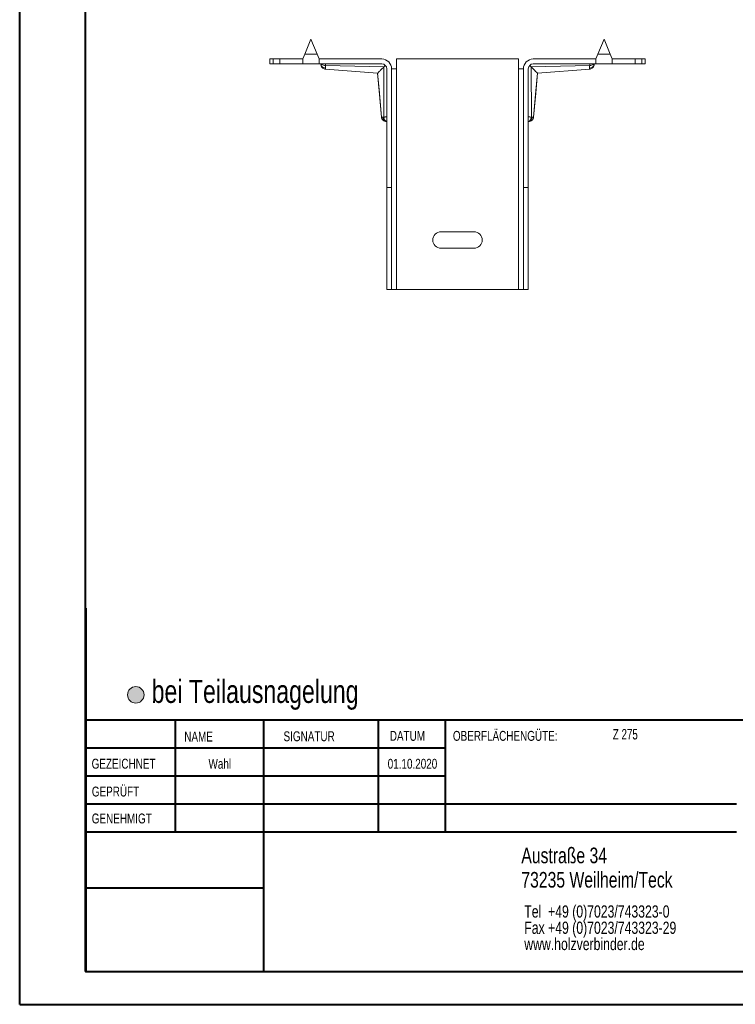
# Model space of a CAD drawing. Header units: millimetres. Extents: x 0 to 210, y 0 to 297.
# Tile 1 of 7: x 0 to 109, y 0 to 150. Entities that reach past the tile are written whole.
import ezdxf

# ---------------------------------------------------------------- set-up
doc = ezdxf.new("R2010")
doc.units = ezdxf.units.MM
doc.styles.add('SLDTEXTSTYLE0', font='TXT', dxfattribs={"width": 0.75})
doc.styles.add('SLDTEXTSTYLE2', font='TXT', dxfattribs={"width": 0.7})

# ---------------------------------------------------------------- blocks, each defined once
blk = doc.blocks.new('SW_NOTE_0')
at = {"color": 0, "linetype": 'Continuous', "lineweight": 0, "char_height": 1.8521, "attachment_point": 1, "style": 'SLDTEXTSTYLE0'}
for s, insert in [('Tel  +49 (0)7023/743323-0', (0, 2.39)), ('Fax +49 (0)7023/743323-29', (0, -0.08)), ('www.holzverbinder.de', (0, -2.55))]:
    blk.add_mtext(s, dxfattribs=dict(at, insert=insert))

msp = doc.modelspace()

# ---------------------------------------------------------------- hatches: boundary and pattern name
at = {"linetype": 'Continuous'}
h = msp.add_hatch(color=7, dxfattribs=at)
edge = h.paths.add_edge_path(flags=0)
edge.add_arc((17.71, 47.22), 1.25, 0, 360)

# ---------------------------------------------------------------- linework, layer by layer
at = {"color": 7, "linetype": 'Continuous', "lineweight": 40}
for p, q in [((0.08, 0.21), (0.08, 297.21)), ((10.08, 5.21), (10.08, 292.21)), ((10.11, 60.37), (10.11, 5.12)), ((205.08, 43.37), (10.11, 43.37)), ((23.71, 43.37), (23.71, 26.37)), ((37.1, 43.37), (37.1, 5.12)), ((54.51, 43.37), (54.51, 26.37)), ((64.71, 26.37), (64.71, 43.37)), ((64.71, 39.1), (10.11, 39.1)), ((64.71, 34.87), (10.11, 34.87)), ((108.91, 30.62), (10.11, 30.62)), ((108.91, 26.37), (10.11, 26.37)), ((37.1, 17.87), (10.11, 17.87)), ((10.11, 13.71), (10.08, 13.71)), ((10.11, 9.46), (10.08, 9.46)), ((10.08, 5.21), (205.08, 5.21)), ((0.08, 0.21), (210.08, 0.21))]:
    msp.add_line(p, q, dxfattribs=at)
at = {"color": 7, "linetype": 'Continuous', "lineweight": 15}
for p, q in [((43.38, 144.55), (44.31, 146.8)), ((45.24, 144.55), (44.31, 146.8)), ((88.81, 146.8), (87.88, 144.55)), ((89.74, 144.55), (88.81, 146.8)), ((38.06, 143.8), (38.06, 143.05)), ((38.06, 143.8), (38.56, 143.8)), ((38.06, 143.05), (38.06, 143.8)), ((38.56, 143.8), (38.56, 143.05)), ((38.56, 143.8), (39.56, 143.8)), ((39.56, 143.8), (39.56, 143.05)), ((39.56, 143.8), (43.06, 143.8)), ((43.06, 143.05), (43.06, 143.8)), ((43.06, 143.8), (43.07, 143.8)), ((43.38, 144.55), (43.07, 143.8)), ((43.07, 143.8), (43.07, 143.05)), ((45.24, 144.55), (43.38, 144.55)), ((45.56, 143.8), (45.24, 144.55)), ((55.06, 143.8), (45.56, 143.8)), ((45.56, 143.8), (45.56, 143.05)), ((45.56, 143.05), (45.56, 143.8)), ((45.56, 143.8), (45.56, 143.8)), ((57.31, 143.8), (57.31, 142.3)), ((57.31, 143.8), (75.81, 143.8)), ((75.81, 142.3), (75.81, 143.8)), ((87.56, 143.8), (78.06, 143.8)), ((87.56, 143.05), (87.56, 143.8)), ((87.56, 143.8), (87.57, 143.8)), ((87.88, 144.55), (87.57, 143.8)), ((87.57, 143.8), (87.57, 143.05)), ((89.74, 144.55), (87.88, 144.55)), ((90.06, 143.8), (89.74, 144.55)), ((90.06, 143.8), (90.06, 143.05)), ((90.06, 143.8), (93.56, 143.8)), ((90.06, 143.05), (90.06, 143.8)), ((90.06, 143.8), (90.06, 143.8)), ((93.56, 143.05), (93.56, 143.8)), ((93.56, 143.8), (94.56, 143.8)), ((94.56, 143.8), (94.56, 143.05)), ((94.56, 143.8), (95.06, 143.8)), ((95.06, 143.05), (95.06, 143.8)), ((95.06, 143.8), (95.06, 143.05)), ((38.56, 143.05), (38.06, 143.05)), ((39.56, 143.05), (38.56, 143.05)), ((43.06, 143.05), (39.56, 143.05)), ((43.07, 143.05), (43.06, 143.05)), ((45.56, 143.05), (43.07, 143.05)), ((45.56, 143.05), (55.06, 143.05)), ((45.56, 143.05), (45.56, 143.05)), ((46.49, 142.81), (46.49, 143.05)), ((55.4, 142.62), (46.49, 142.81)), ((46.49, 142.25), (54.43, 141.65)), ((55.35, 134.99), (55.37, 142.59)), ((55.81, 124.3), (55.81, 142.3)), ((56.56, 142.3), (56.56, 124.3)), ((57.31, 142.3), (56.56, 142.3)), ((57.31, 142.3), (57.31, 108.8)), ((75.81, 142.3), (75.81, 108.8)), ((75.81, 142.3), (76.56, 142.3)), ((76.56, 142.3), (76.56, 124.3)), ((77.31, 142.3), (77.31, 124.3)), ((86.63, 142.81), (77.72, 142.62)), ((77.75, 142.59), (77.77, 134.99)), ((78.06, 143.05), (87.56, 143.05)), ((78.69, 141.65), (86.63, 142.25)), ((78.69, 141.65), (86.63, 142.25)), ((78.69, 141.65), (86.63, 142.25)), ((86.63, 143.05), (86.63, 142.81)), ((87.57, 143.05), (87.56, 143.05)), ((90.06, 143.05), (87.57, 143.05)), ((93.56, 143.05), (90.06, 143.05)), ((90.06, 143.05), (90.06, 143.05)), ((94.56, 143.05), (93.56, 143.05)), ((95.06, 143.05), (94.56, 143.05)), ((55.7, 134.33), (55.81, 134.3)), ((77.31, 134.3), (77.42, 134.33)), ((55.81, 124.3), (56.56, 124.3)), ((55.81, 108.8), (55.81, 124.3)), ((56.56, 124.3), (56.56, 108.8)), ((76.56, 124.3), (77.31, 124.3)), ((76.56, 108.8), (76.56, 124.3)), ((77.31, 124.3), (77.31, 108.8)), ((64.06, 117.55), (69.06, 117.55)), ((69.06, 115.05), (64.06, 115.05)), ((56.56, 108.8), (55.81, 108.8)), ((56.56, 108.8), (57.31, 108.8)), ((57.31, 108.8), (75.81, 108.8)), ((75.81, 108.8), (76.56, 108.8)), ((77.31, 108.8), (76.56, 108.8))]:
    msp.add_line(p, q, dxfattribs=at)
at = {"color": 7, "linetype": 'Continuous', "lineweight": 0}
for p, q in [((64.71, 39.12), (10.11, 39.12)), ((23.71, 5.21), (23.71, 5.12)), ((54.51, 5.21), (54.51, 5.12))]:
    msp.add_line(p, q, dxfattribs=at)
at = {"color": 7, "linetype": 'Continuous', "lineweight": 15, "flags": 128}
for points in [[(54.43, 141.65), (54.66, 138.96), (55, 134.99)], [(54.43, 141.65), (54.64, 139.15), (55, 134.99)], [(54.43, 141.65), (54.64, 139.15), (55, 134.99)], [(78.12, 134.99), (78.41, 138.43), (78.69, 141.66)], [(78.12, 134.99), (78.43, 138.61), (78.69, 141.66)], [(78.12, 134.99), (78.46, 138.96), (78.69, 141.66)]]:
    msp.add_lwpolyline(points, dxfattribs=at)
at = {"color": 7, "linetype": 'Continuous', "lineweight": 0}
msp.add_circle((17.71, 47.22), 1.25, dxfattribs=at)
at = {"color": 7, "linetype": 'Continuous', "lineweight": 15}
for centre, radius, start, end in [((55.06, 142.3), 1.5, 0, 90), ((78.06, 142.3), 1.5, 90, 180), ((55.06, 142.3), 0.75, 0, 90), ((78.06, 142.3), 0.75, 90, 180), ((64.06, 116.3), 1.25, 90, 270), ((69.06, 116.3), 1.25, 270, 90)]:
    msp.add_arc(centre, radius, start, end, dxfattribs=at)
for points, knots in [([(46.5, 142.43), (46.4, 142.44), (46.19, 142.49), (45.96, 142.65), (45.84, 142.85), (45.81, 142.98), (45.81, 143.05)], [0, 0, 0, 0, 0.285714, 0.571429, 0.785714, 1, 1, 1, 1]), ([(45.81, 143.05), (45.81, 143.04), (45.81, 143.02), (45.81, 143.01), (45.81, 143), (45.81, 143), (45.81, 143), (45.81, 143)], [-0.06911687, -0.06911687, -0.06911687, -0.06911687, -0.0529901, -0.04761451, -0.04223892, -0.03686334, -0.03149221, -0.03149221, -0.03149221, -0.03149221]), ([(45.82, 142.93), (45.83, 142.89), (45.84, 142.8), (45.85, 142.75), (45.86, 142.72)], [0, 0, 0, 0, 0.473565, 1, 1, 1, 1]), ([(46.49, 142.81), (46.39, 142.82), (46.18, 142.85), (45.96, 142.94), (45.88, 143.02), (45.85, 143.05)], [0, 0, 0, 0, 0.2857143, 0.5714286, 0.774337, 0.774337, 0.774337, 0.774337]), ([(45.86, 142.72), (45.89, 142.66), (45.96, 142.53), (46.11, 142.39), (46.3, 142.28), (46.43, 142.26), (46.5, 142.25)], [0, 0, 0, 0, 0.250004, 0.500005, 0.74997, 1, 1, 1, 1]), ([(46.5, 142.43), (46.5, 142.47), (46.5, 142.58), (46.5, 142.73), (46.49, 142.81)], [-0.03148795, -0.03148795, -0.03148795, -0.03148795, -0.0179513, 0.00000001, 0.00000001, 0.00000001, 0.00000001]), ([(46.5, 142.25), (46.5, 142.26), (46.5, 142.27), (46.5, 142.38), (46.5, 142.43)], [0, 0, 0, 0, 0.499758, 1, 1, 1, 1]), ([(54.43, 141.66), (54.43, 141.66), (54.41, 141.63), (54.49, 141.71), (54.63, 141.85), (54.83, 142.05), (55.06, 142.28), (55.26, 142.47), (55.37, 142.59)], [0, 0, 0, 0, 0.005026, 0.220537, 0.434164, 0.595402, 0.76121, 1, 1, 1, 1]), ([(77.75, 142.59), (77.8, 142.54), (77.95, 142.39), (78.19, 142.15), (78.44, 141.9), (78.65, 141.7), (78.68, 141.67), (78.69, 141.66)], [0, 0, 0, 0, 0.103578, 0.310126, 0.523686, 0.763482, 1, 1, 1, 1]), ([(86.62, 142.43), (86.73, 142.44), (86.93, 142.49), (87.16, 142.65), (87.28, 142.85), (87.31, 142.98), (87.31, 143.05)], [0, 0, 0, 0, 0.285714, 0.571429, 0.785714, 1, 1, 1, 1]), ([(86.63, 142.81), (86.62, 142.73), (86.62, 142.58), (86.62, 142.47), (86.62, 142.43)], [-0.03148795, -0.03148795, -0.03148795, -0.03148795, -0.01353664, 0.00000001, 0.00000001, 0.00000001, 0.00000001]), ([(86.62, 142.25), (86.69, 142.26), (86.83, 142.28), (87.01, 142.39), (87.17, 142.53), (87.23, 142.66), (87.26, 142.72)], [0, 0, 0, 0, 0.25003, 0.499995, 0.749996, 1, 1, 1, 1]), ([(86.62, 142.43), (86.62, 142.38), (86.62, 142.27), (86.62, 142.26), (86.62, 142.25)], [0, 0, 0, 0, 0.500186, 1, 1, 1, 1]), ([(87.27, 143.05), (87.24, 143.02), (87.16, 142.94), (86.94, 142.85), (86.73, 142.82), (86.63, 142.81)], [0, 0, 0, 0, 0.2029082, 0.4886225, 0.7743368, 0.7743368, 0.7743368, 0.7743368]), ([(87.26, 142.72), (87.27, 142.74), (87.28, 142.79), (87.3, 142.87), (87.31, 142.94), (87.31, 142.99), (87.31, 143.02)], [0, 0, 0, 0, 0.277092, 0.53968, 0.789506, 1, 1, 1, 1]), ([(87.26, 142.72), (87.27, 142.75), (87.28, 142.8), (87.29, 142.89), (87.3, 142.93)], [0, 0, 0, 0, 0.526435, 1, 1, 1, 1]), ([(87.31, 143.03), (87.31, 143.02), (87.31, 143), (87.31, 142.99), (87.31, 143), (87.31, 143)], [0, 0, 0, 0, 0.285062, 0.999827, 1, 1, 1, 1]), ([(55.21, 134.99), (55.15, 134.99), (55.04, 134.99), (54.98, 134.99), (55, 134.99), (55, 134.99)], [0, 0, 0, 0, 0.4887186, 0.999555, 1, 1, 1, 1]), ([(55, 134.99), (55.02, 134.89), (55.06, 134.71), (55.23, 134.49), (55.47, 134.33), (55.66, 134.31), (55.75, 134.3)], [0, 0, 0, 0, 0.250027, 0.500016, 0.750011, 1, 1, 1, 1]), ([(55.35, 134.99), (55.35, 134.99), (55.33, 134.99), (55.29, 134.99), (55.25, 134.99), (55.22, 134.99), (55.21, 134.99)], [0, 0, 0, 0, 0.165455, 0.391316, 0.695883, 1, 1, 1, 1]), ([(55.21, 134.99), (55.22, 134.89), (55.25, 134.71), (55.39, 134.49), (55.55, 134.35), (55.67, 134.33), (55.7, 134.33)], [0, 0, 0, 0, 0.284684, 0.569362, 0.854037, 1, 1, 1, 1]), ([(55.81, 135), (55.76, 135), (55.7, 135), (55.6, 134.99), (55.55, 134.99), (55.47, 134.99), (55.44, 134.99), (55.39, 134.99), (55.37, 134.99), (55.35, 134.99)], [-0.126791, -0.126791, -0.126791, -0.126791, -0.0817802, -0.0817802, -0.0412071, -0.0412071, -0.0158489, -0.0158489, 0, 0, 0, 0]), ([(55.35, 134.99), (55.37, 134.8), (55.48, 134.47), (55.7, 134.33), (55.81, 134.31)], [0, 0, 0, 0, 0.5, 0.9184242, 0.9184242, 0.9184242, 0.9184242]), ([(77.77, 134.99), (77.75, 134.99), (77.73, 134.99), (77.68, 134.99), (77.65, 134.99), (77.57, 134.99), (77.52, 134.99), (77.42, 135), (77.36, 135), (77.31, 135)], [-0.126791, -0.126791, -0.126791, -0.126791, -0.1109421, -0.1109421, -0.0855839, -0.0855839, -0.0450108, -0.0450108, 0, 0, 0, 0]), ([(77.31, 134.31), (77.42, 134.33), (77.64, 134.47), (77.76, 134.8), (77.77, 134.99)], [0, 0, 0, 0, 0.4184242, 0.9184242, 0.9184242, 0.9184242, 0.9184242]), ([(77.37, 134.3), (77.46, 134.31), (77.65, 134.33), (77.89, 134.49), (78.07, 134.71), (78.1, 134.89), (78.12, 134.99)], [0, 0, 0, 0, 0.249989, 0.499983, 0.749973, 1, 1, 1, 1]), ([(77.42, 134.33), (77.46, 134.33), (77.57, 134.35), (77.73, 134.49), (77.87, 134.71), (77.9, 134.89), (77.91, 134.99)], [0, 0, 0, 0, 0.145963, 0.430638, 0.715316, 1, 1, 1, 1]), ([(77.91, 134.99), (77.9, 134.99), (77.87, 134.99), (77.82, 134.99), (77.79, 134.99), (77.77, 134.99)], [0, 0, 0, 0, 0.304147, 0.608706, 1, 1, 1, 1]), ([(78.12, 134.99), (78.12, 134.99), (78.14, 134.99), (78.08, 134.99), (77.97, 134.99), (77.91, 134.99)], [0, 0, 0, 0, 0.000451, 0.511284, 1, 1, 1, 1]), ([(55.75, 134.3), (55.75, 134.3), (55.74, 134.3), (55.76, 134.3), (55.78, 134.3), (55.79, 134.3)], [0, 0, 0, 0, 0.000598, 0.625402, 1, 1, 1, 1]), ([(77.33, 134.3), (77.34, 134.3), (77.36, 134.3), (77.38, 134.3), (77.37, 134.3), (77.37, 134.3)], [0, 0, 0, 0, 0.370747, 0.99941, 1, 1, 1, 1])]:
    msp.add_open_spline(points, degree=3, knots=knots, dxfattribs=at)
for points in [[(55.4, 142.62), (55.39, 142.61), (55.38, 142.6), (55.37, 142.59)], [(55.59, 142.83), (55.53, 142.76), (55.46, 142.69), (55.4, 142.62)], [(77.72, 142.62), (77.66, 142.69), (77.59, 142.76), (77.53, 142.83)], [(77.75, 142.59), (77.74, 142.6), (77.73, 142.61), (77.72, 142.62)]]:
    msp.add_open_spline(points, degree=3, dxfattribs=at)

# ---------------------------------------------------------------- block references
at = {"color": 7, "linetype": 'Continuous', "lineweight": 0}
msp.add_blockref('SW_NOTE_0', (76.7, 12.85), dxfattribs=at)

# ---------------------------------------------------------------- texts
for s, insert, char_height, attachment_point, style in [('bei Teilausnagelung', (20.11, 49.49), 3.5, 1, 'SLDTEXTSTYLE0'), ('OBERFLÄCHENGÜTE:', (65.86, 41.74), 1.5, 1, 'SLDTEXTSTYLE0'), ('Z 275', (90.14, 42.03), 1.587, 1, 'SLDTEXTSTYLE2'), ('NAME', (25.07, 41.62), 1.5, 1, 'SLDTEXTSTYLE0'), ('SIGNATUR', (40.14, 41.68), 1.5, 1, 'SLDTEXTSTYLE0'), ('DATUM', (56.28, 41.74), 1.5, 1, 'SLDTEXTSTYLE0'), ('GEZEICHNET', (11, 37.51), 1.5, 1, 'SLDTEXTSTYLE0'), ('Wahl', (30.46, 37.5), 1.499, 2, 'SLDTEXTSTYLE0'), ('01.10.2020', (59.72, 37.5), 1.499, 2, 'SLDTEXTSTYLE0'), ('GEPRÜFT', (11.03, 33.28), 1.5, 1, 'SLDTEXTSTYLE0'), ('GENEHMIGT', (11.02, 29.19), 1.5, 1, 'SLDTEXTSTYLE0'), ('Austraße 34', (76.25, 24.02), 2.3813, 1, 'SLDTEXTSTYLE0'), ('73235 Weilheim/Teck', (76.25, 20.32), 2.3813, 1, 'SLDTEXTSTYLE0')]:
    msp.add_mtext(s, dxfattribs=dict(at, insert=insert, char_height=char_height, attachment_point=attachment_point, style=style))

doc.saveas('drawing.dxf')
